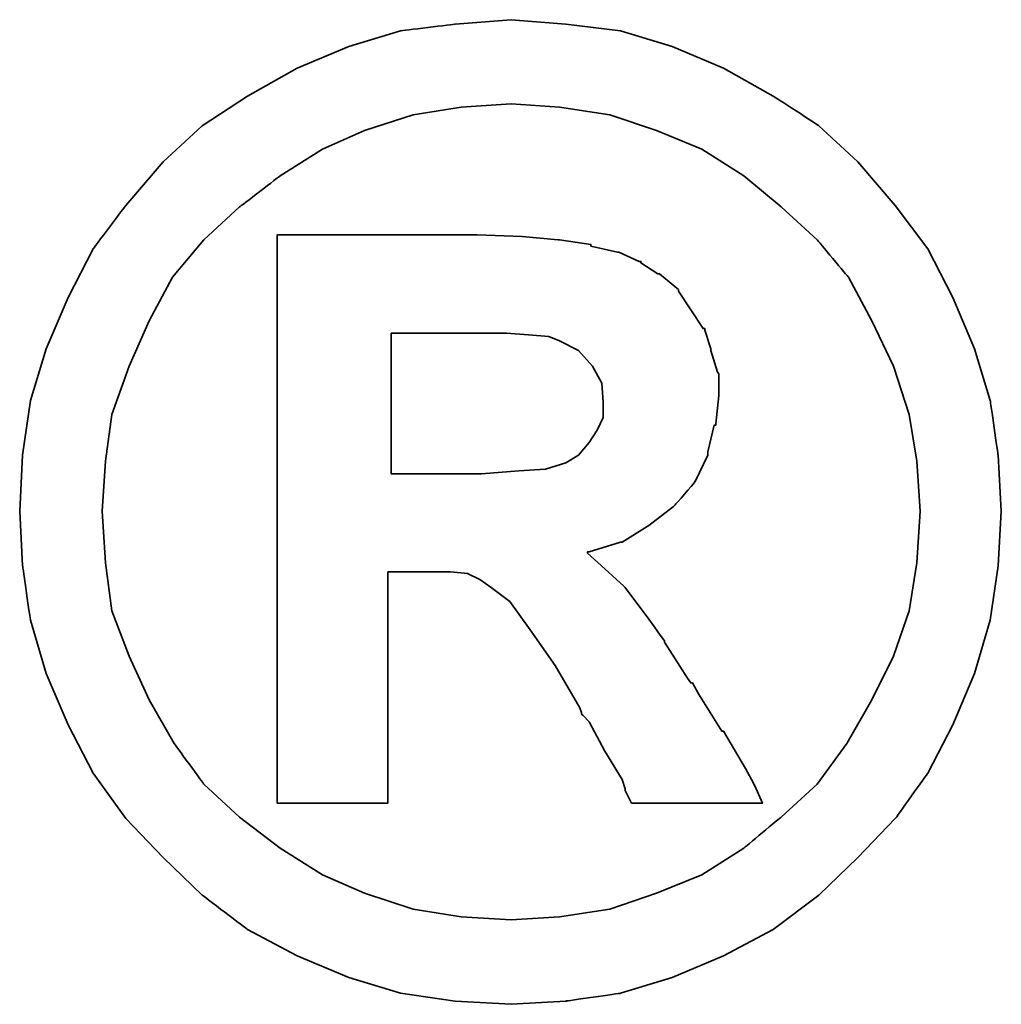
# Model space of a CAD drawing. Header units: millimetres. Extents: x -257 to 3135, y -1556 to 860.
# Tile 252 of 256: x 78.64 to 80.12, y -493.89 to -492.41. Entities that reach past the tile are written whole.
import ezdxf

# ---------------------------------------------------------------- set-up
doc = ezdxf.new("R2010")
doc.units = ezdxf.units.MM
doc.layers.add('DIM', color=4, linetype='CONTINUOUS')
doc.layers.add('layer 1', color=7, linetype='CONTINUOUS')

# ---------------------------------------------------------------- blocks, each defined once
blk = doc.blocks.new('TBI MOTION logo(完整正式版)')
at = {"layer": 'layer 1', "color": 22, "lineweight": 35}
for points, knots in [([(81.20634, 4.98624), (81.20634, 4.98624), (81.18649, 5.32862), (81.18649, 5.32862), (81.18649, 5.32862), (81.18649, 5.32862), (81.13886, 5.66206), (81.13886, 5.66206), (81.13886, 5.66206), (81.13886, 5.66206), (81.04359, 5.97764), (81.04359, 5.97764), (81.04359, 5.97764), (81.04359, 5.97764), (80.91061, 6.29124), (80.91061, 6.29124), (80.91061, 6.29124), (80.91061, 6.29124), (80.75778, 6.58697), (80.75778, 6.58697), (80.75778, 6.58697), (80.75778, 6.58697), (80.5593, 6.85294), (80.5593, 6.85294), (80.5593, 6.85294), (80.5593, 6.85294), (80.33105, 7.1189), (80.33105, 7.1189), (80.33105, 7.1189), (80.33105, 7.1189), (80.09287, 7.33921), (80.09287, 7.33921), (80.09287, 7.33921), (80.09287, 7.33921), (79.815, 7.51982), (79.815, 7.51982), (79.815, 7.51982), (79.815, 7.51982), (79.51133, 7.69051), (79.51133, 7.69051), (79.51133, 7.69051), (79.51133, 7.69051), (79.19773, 7.8235), (79.19773, 7.8235), (79.19773, 7.8235), (79.19773, 7.8235), (78.88215, 7.91877), (78.88215, 7.91877), (78.88215, 7.91877), (78.88215, 7.91877), (78.54871, 7.95846), (78.54871, 7.95846), (78.54871, 7.95846), (78.54871, 7.95846), (78.21526, 7.98625), (78.21526, 7.98625), (78.21526, 7.98625), (78.21526, 7.98625), (77.87388, 7.95846), (77.87388, 7.95846), (77.87388, 7.95846), (77.87388, 7.95846), (77.54044, 7.91877), (77.54044, 7.91877), (77.54044, 7.91877), (77.54044, 7.91877), (77.22485, 7.8235), (77.22485, 7.8235), (77.22485, 7.8235), (77.22485, 7.8235), (76.91027, 7.69051), (76.91027, 7.69051), (76.91027, 7.69051), (76.91027, 7.69051), (76.6056, 7.51982), (76.6056, 7.51982), (76.6056, 7.51982), (76.6056, 7.51982), (76.32972, 7.33921), (76.32972, 7.33921), (76.32972, 7.33921), (76.32972, 7.33921), (76.09154, 7.1189), (76.09154, 7.1189), (76.09154, 7.1189), (76.09154, 7.1189), (75.86329, 6.85294), (75.86329, 6.85294), (75.86329, 6.85294), (75.86329, 6.85294), (75.66382, 6.58697), (75.66382, 6.58697), (75.66382, 6.58697), (75.66382, 6.58697), (75.51099, 6.29124), (75.51099, 6.29124), (75.51099, 6.29124), (75.51099, 6.29124), (75.37702, 5.97764), (75.37702, 5.97764), (75.37702, 5.97764), (75.37702, 5.97764), (75.28175, 5.66206), (75.28175, 5.66206), (75.28175, 5.66206), (75.28175, 5.66206), (75.23411, 5.32862), (75.23411, 5.32862), (75.23411, 5.32862), (75.23411, 5.32862), (75.21625, 4.98624), (75.21625, 4.98624), (75.21625, 4.98624), (75.21625, 4.98624), (75.23411, 4.6528), (75.23411, 4.6528), (75.23411, 4.6528), (75.23411, 4.6528), (75.28175, 4.32035), (75.28175, 4.32035), (75.28175, 4.32035), (75.28175, 4.32035), (75.37702, 3.99583), (75.37702, 3.99583), (75.37702, 3.99583), (75.37702, 3.99583), (75.51099, 3.68224), (75.51099, 3.68224), (75.51099, 3.68224), (75.51099, 3.68224), (75.66382, 3.38749), (75.66382, 3.38749), (75.66382, 3.38749), (75.66382, 3.38749), (75.86329, 3.10963), (75.86329, 3.10963), (75.86329, 3.10963), (75.86329, 3.10963), (76.09154, 2.87145), (76.09154, 2.87145), (76.09154, 2.87145), (76.09154, 2.87145), (76.32972, 2.6432), (76.32972, 2.6432), (76.32972, 2.6432), (76.32972, 2.6432), (76.6056, 2.43381), (76.6056, 2.43381), (76.6056, 2.43381), (76.6056, 2.43381), (76.91027, 2.27205), (76.91027, 2.27205), (76.91027, 2.27205), (76.91027, 2.27205), (77.22485, 2.13906), (77.22485, 2.13906), (77.22485, 2.13906), (77.22485, 2.13906), (77.54044, 2.0438), (77.54044, 2.0438), (77.54044, 2.0438), (77.54044, 2.0438), (77.87388, 1.99616), (77.87388, 1.99616), (77.87388, 1.99616), (77.87388, 1.99616), (78.21526, 1.97631), (78.21526, 1.97631), (78.21526, 1.97631), (78.21526, 1.97631), (78.54871, 1.99616), (78.54871, 1.99616), (78.54871, 1.99616), (78.54871, 1.99616), (78.88215, 2.0438), (78.88215, 2.0438), (78.88215, 2.0438), (78.88215, 2.0438), (79.19773, 2.13906), (79.19773, 2.13906), (79.19773, 2.13906), (79.19773, 2.13906), (79.51133, 2.27205), (79.51133, 2.27205), (79.51133, 2.27205), (79.51133, 2.27205), (79.815, 2.43381), (79.815, 2.43381), (79.815, 2.43381), (79.815, 2.43381), (80.09287, 2.6432), (80.09287, 2.6432), (80.09287, 2.6432), (80.09287, 2.6432), (80.33105, 2.87145), (80.33105, 2.87145), (80.33105, 2.87145), (80.33105, 2.87145), (80.5593, 3.10963), (80.5593, 3.10963), (80.5593, 3.10963), (80.5593, 3.10963), (80.75778, 3.38749), (80.75778, 3.38749), (80.75778, 3.38749), (80.75778, 3.38749), (80.91061, 3.68224), (80.91061, 3.68224), (80.91061, 3.68224), (80.91061, 3.68224), (81.04359, 3.99583), (81.04359, 3.99583), (81.04359, 3.99583), (81.04359, 3.99583), (81.13886, 4.32035), (81.13886, 4.32035), (81.13886, 4.32035), (81.13886, 4.32035), (81.18649, 4.6528), (81.18649, 4.6528), (81.18649, 4.6528), (81.18649, 4.6528), (81.20634, 4.98624), (81.20634, 4.98624)], [0, 0, 0, 0, 0.0178571, 0.0178571, 0.0178571, 0.0178572, 0.0357143, 0.0357143, 0.0357143, 0.0357143, 0.0535714, 0.0535714, 0.0535714, 0.0535714, 0.0714286, 0.0714286, 0.0714286, 0.0714286, 0.0892857, 0.0892857, 0.0892857, 0.0892857, 0.1071429, 0.1071429, 0.1071429, 0.1071429, 0.125, 0.125, 0.125, 0.125, 0.1428571, 0.1428571, 0.1428571, 0.1428572, 0.1607143, 0.1607143, 0.1607143, 0.1607143, 0.1785714, 0.1785714, 0.1785714, 0.1785714, 0.1964286, 0.1964286, 0.1964286, 0.1964286, 0.2142857, 0.2142857, 0.2142857, 0.2142857, 0.2321429, 0.2321429, 0.2321429, 0.2321429, 0.25, 0.25, 0.25, 0.25, 0.2678571, 0.2678571, 0.2678571, 0.2678572, 0.2857143, 0.2857143, 0.2857143, 0.2857143, 0.3035714, 0.3035714, 0.3035714, 0.3035714, 0.3214286, 0.3214286, 0.3214286, 0.3214286, 0.3392857, 0.3392857, 0.3392857, 0.3392857, 0.3571429, 0.3571429, 0.3571429, 0.3571429, 0.375, 0.375, 0.375, 0.375, 0.3928571, 0.3928571, 0.3928571, 0.3928572, 0.4107143, 0.4107143, 0.4107143, 0.4107143, 0.4285714, 0.4285714, 0.4285714, 0.4285714, 0.4464286, 0.4464286, 0.4464286, 0.4464286, 0.4642857, 0.4642857, 0.4642857, 0.4642857, 0.4821429, 0.4821429, 0.4821429, 0.4821429, 0.5, 0.5, 0.5, 0.5, 0.5178571, 0.5178571, 0.5178571, 0.5178572, 0.5357143, 0.5357143, 0.5357143, 0.5357143, 0.5535714, 0.5535714, 0.5535714, 0.5535714, 0.5714286, 0.5714286, 0.5714286, 0.5714286, 0.5892857, 0.5892857, 0.5892857, 0.5892857, 0.6071429, 0.6071429, 0.6071429, 0.6071429, 0.625, 0.625, 0.625, 0.625, 0.6428571, 0.6428571, 0.6428571, 0.6428572, 0.6607143, 0.6607143, 0.6607143, 0.6607143, 0.6785714, 0.6785714, 0.6785714, 0.6785714, 0.6964286, 0.6964286, 0.6964286, 0.6964286, 0.7142857, 0.7142857, 0.7142857, 0.7142857, 0.7321429, 0.7321429, 0.7321429, 0.7321429, 0.75, 0.75, 0.75, 0.75, 0.7678571, 0.7678571, 0.7678571, 0.7678572, 0.7857143, 0.7857143, 0.7857143, 0.7857143, 0.8035714, 0.8035714, 0.8035714, 0.8035714, 0.8214286, 0.8214286, 0.8214286, 0.8214286, 0.8392857, 0.8392857, 0.8392857, 0.8392857, 0.8571429, 0.8571429, 0.8571429, 0.8571429, 0.875, 0.875, 0.875, 0.875, 0.8928571, 0.8928571, 0.8928571, 0.8928572, 0.9107143, 0.9107143, 0.9107143, 0.9107143, 0.9285714, 0.9285714, 0.9285714, 0.9285714, 0.9464286, 0.9464286, 0.9464286, 0.9464286, 0.9642857, 0.9642857, 0.9642857, 0.9642857, 0.9821429, 0.9821429, 0.9821429, 0.9821429, 1, 1, 1, 1]), ([(80.71014, 4.98624), (80.71014, 4.98624), (80.69129, 5.29091), (80.69129, 5.29091), (80.69129, 5.29091), (80.69129, 5.29091), (80.64464, 5.57672), (80.64464, 5.57672), (80.64464, 5.57672), (80.64464, 5.57672), (80.54937, 5.87245), (80.54937, 5.87245), (80.54937, 5.87245), (80.54937, 5.87245), (80.41639, 6.14833), (80.41639, 6.14833), (80.41639, 6.14833), (80.41639, 6.14833), (80.27349, 6.41429), (80.27349, 6.41429), (80.27349, 6.41429), (80.27349, 6.41429), (80.08295, 6.64255), (80.08295, 6.64255), (80.08295, 6.64255), (80.08295, 6.64255), (79.86264, 6.84301), (79.86264, 6.84301), (79.86264, 6.84301), (79.86264, 6.84301), (79.63439, 7.03355), (79.63439, 7.03355), (79.63439, 7.03355), (79.63439, 7.03355), (79.37835, 7.1963), (79.37835, 7.1963), (79.37835, 7.1963), (79.37835, 7.1963), (79.10246, 7.30944), (79.10246, 7.30944), (79.10246, 7.30944), (79.10246, 7.30944), (78.81665, 7.40471), (78.81665, 7.40471), (78.81665, 7.40471), (78.81665, 7.40471), (78.511, 7.45234), (78.511, 7.45234), (78.511, 7.45234), (78.511, 7.45234), (78.21526, 7.47219), (78.21526, 7.47219), (78.21526, 7.47219), (78.21526, 7.47219), (77.9106, 7.45234), (77.9106, 7.45234), (77.9106, 7.45234), (77.9106, 7.45234), (77.61685, 7.40471), (77.61685, 7.40471), (77.61685, 7.40471), (77.61685, 7.40471), (77.32012, 7.30944), (77.32012, 7.30944), (77.32012, 7.30944), (77.32012, 7.30944), (77.06309, 7.1963), (77.06309, 7.1963), (77.06309, 7.1963), (77.06309, 7.1963), (76.80606, 7.03355), (76.80606, 7.03355), (76.80606, 7.03355), (76.80606, 7.03355), (76.55797, 6.84301), (76.55797, 6.84301), (76.55797, 6.84301), (76.55797, 6.84301), (76.34063, 6.64255), (76.34063, 6.64255), (76.34063, 6.64255), (76.34063, 6.64255), (76.1491, 6.41429), (76.1491, 6.41429), (76.1491, 6.41429), (76.1491, 6.41429), (76.0062, 6.14833), (76.0062, 6.14833), (76.0062, 6.14833), (76.0062, 6.14833), (75.88314, 5.87245), (75.88314, 5.87245), (75.88314, 5.87245), (75.88314, 5.87245), (75.77794, 5.57672), (75.77794, 5.57672), (75.77794, 5.57672), (75.77794, 5.57672), (75.73924, 5.29091), (75.73924, 5.29091), (75.73924, 5.29091), (75.73924, 5.29091), (75.72039, 4.98624), (75.72039, 4.98624), (75.72039, 4.98624), (75.72039, 4.98624), (75.73924, 4.67165), (75.73924, 4.67165), (75.73924, 4.67165), (75.73924, 4.67165), (75.77794, 4.37791), (75.77794, 4.37791), (75.77794, 4.37791), (75.77794, 4.37791), (75.88314, 4.10102), (75.88314, 4.10102), (75.88314, 4.10102), (75.88314, 4.10102), (76.0062, 3.83407), (76.0062, 3.83407), (76.0062, 3.83407), (76.0062, 3.83407), (76.15902, 3.56811), (76.15902, 3.56811), (76.15902, 3.56811), (76.15902, 3.56811), (76.34063, 3.32001), (76.34063, 3.32001), (76.34063, 3.32001), (76.34063, 3.32001), (76.55797, 3.11955), (76.55797, 3.11955), (76.55797, 3.11955), (76.55797, 3.11955), (76.80606, 2.92901), (76.80606, 2.92901), (76.80606, 2.92901), (76.80606, 2.92901), (77.06309, 2.76725), (77.06309, 2.76725), (77.06309, 2.76725), (77.06309, 2.76725), (77.32012, 2.65412), (77.32012, 2.65412), (77.32012, 2.65412), (77.32012, 2.65412), (77.61685, 2.55786), (77.61685, 2.55786), (77.61685, 2.55786), (77.61685, 2.55786), (77.9106, 2.51022), (77.9106, 2.51022), (77.9106, 2.51022), (77.9106, 2.51022), (78.21526, 2.49137), (78.21526, 2.49137), (78.21526, 2.49137), (78.21526, 2.49137), (78.511, 2.51022), (78.511, 2.51022), (78.511, 2.51022), (78.511, 2.51022), (78.81665, 2.55786), (78.81665, 2.55786), (78.81665, 2.55786), (78.81665, 2.55786), (79.10246, 2.65412), (79.10246, 2.65412), (79.10246, 2.65412), (79.10246, 2.65412), (79.37835, 2.76725), (79.37835, 2.76725), (79.37835, 2.76725), (79.37835, 2.76725), (79.63439, 2.92901), (79.63439, 2.92901), (79.63439, 2.92901), (79.63439, 2.92901), (79.86264, 3.11955), (79.86264, 3.11955), (79.86264, 3.11955), (79.86264, 3.11955), (80.08295, 3.32001), (80.08295, 3.32001), (80.08295, 3.32001), (80.08295, 3.32001), (80.26356, 3.56811), (80.26356, 3.56811), (80.26356, 3.56811), (80.26356, 3.56811), (80.41639, 3.83407), (80.41639, 3.83407), (80.41639, 3.83407), (80.41639, 3.83407), (80.54937, 4.10102), (80.54937, 4.10102), (80.54937, 4.10102), (80.54937, 4.10102), (80.64464, 4.37791), (80.64464, 4.37791), (80.64464, 4.37791), (80.64464, 4.37791), (80.69129, 4.67165), (80.69129, 4.67165), (80.69129, 4.67165), (80.69129, 4.67165), (80.71014, 4.98624), (80.71014, 4.98624)], [0, 0, 0, 0, 0.0192308, 0.0192308, 0.0192308, 0.0192308, 0.0384615, 0.0384615, 0.0384615, 0.0384615, 0.0576923, 0.0576923, 0.0576923, 0.0576923, 0.0769231, 0.0769231, 0.0769231, 0.0769231, 0.0961538, 0.0961538, 0.0961538, 0.0961539, 0.1153846, 0.1153846, 0.1153846, 0.1153846, 0.1346154, 0.1346154, 0.1346154, 0.1346154, 0.1538462, 0.1538462, 0.1538462, 0.1538462, 0.1730769, 0.1730769, 0.1730769, 0.1730769, 0.1923077, 0.1923077, 0.1923077, 0.1923077, 0.2115385, 0.2115385, 0.2115385, 0.2115385, 0.2307692, 0.2307692, 0.2307692, 0.2307692, 0.25, 0.25, 0.25, 0.25, 0.2692308, 0.2692308, 0.2692308, 0.2692308, 0.2884615, 0.2884615, 0.2884615, 0.2884615, 0.3076923, 0.3076923, 0.3076923, 0.3076923, 0.3269231, 0.3269231, 0.3269231, 0.3269231, 0.3461538, 0.3461538, 0.3461538, 0.3461539, 0.3653846, 0.3653846, 0.3653846, 0.3653846, 0.3846154, 0.3846154, 0.3846154, 0.3846154, 0.4038462, 0.4038462, 0.4038462, 0.4038462, 0.4230769, 0.4230769, 0.4230769, 0.4230769, 0.4423077, 0.4423077, 0.4423077, 0.4423077, 0.4615385, 0.4615385, 0.4615385, 0.4615385, 0.4807692, 0.4807692, 0.4807692, 0.4807692, 0.5, 0.5, 0.5, 0.5, 0.5192308, 0.5192308, 0.5192308, 0.5192308, 0.5384615, 0.5384615, 0.5384615, 0.5384615, 0.5576923, 0.5576923, 0.5576923, 0.5576923, 0.5769231, 0.5769231, 0.5769231, 0.5769231, 0.5961538, 0.5961538, 0.5961538, 0.5961539, 0.6153846, 0.6153846, 0.6153846, 0.6153846, 0.6346154, 0.6346154, 0.6346154, 0.6346154, 0.6538462, 0.6538462, 0.6538462, 0.6538462, 0.6730769, 0.6730769, 0.6730769, 0.6730769, 0.6923077, 0.6923077, 0.6923077, 0.6923077, 0.7115385, 0.7115385, 0.7115385, 0.7115385, 0.7307692, 0.7307692, 0.7307692, 0.7307692, 0.75, 0.75, 0.75, 0.75, 0.7692308, 0.7692308, 0.7692308, 0.7692308, 0.7884615, 0.7884615, 0.7884615, 0.7884615, 0.8076923, 0.8076923, 0.8076923, 0.8076923, 0.8269231, 0.8269231, 0.8269231, 0.8269231, 0.8461538, 0.8461538, 0.8461538, 0.8461539, 0.8653846, 0.8653846, 0.8653846, 0.8653846, 0.8846154, 0.8846154, 0.8846154, 0.8846154, 0.9038462, 0.9038462, 0.9038462, 0.9038462, 0.9230769, 0.9230769, 0.9230769, 0.9230769, 0.9423077, 0.9423077, 0.9423077, 0.9423077, 0.9615385, 0.9615385, 0.9615385, 0.9615385, 0.9807692, 0.9807692, 0.9807692, 0.9807692, 1, 1, 1, 1]), ([(76.78721, 3.2823), (76.78721, 3.2823), (76.78721, 3.32001), (76.78721, 3.32001), (76.78721, 3.32001), (76.78721, 3.32001), (76.78721, 3.42422), (76.78721, 3.42422), (76.78721, 3.42422), (76.78721, 3.42422), (76.78721, 3.59689), (76.78721, 3.59689), (76.78721, 3.59689), (76.78721, 3.59689), (76.78721, 3.80529), (76.78721, 3.80529), (76.78721, 3.80529), (76.78721, 3.80529), (76.78721, 4.0524), (76.78721, 4.0524), (76.78721, 4.0524), (76.78721, 4.0524), (76.78721, 4.32035), (76.78721, 4.32035), (76.78721, 4.32035), (76.78721, 4.32035), (76.78721, 4.92868), (76.78721, 4.92868), (76.78721, 4.92868), (76.78721, 4.92868), (76.78721, 5.53801), (76.78721, 5.53801), (76.78721, 5.53801), (76.78721, 5.53801), (76.78721, 5.82482), (76.78721, 5.82482), (76.78721, 5.82482), (76.78721, 5.82482), (76.78721, 6.07291), (76.78721, 6.07291), (76.78721, 6.07291), (76.78721, 6.07291), (76.78721, 6.30017), (76.78721, 6.30017), (76.78721, 6.30017), (76.78721, 6.30017), (76.78721, 6.45399), (76.78721, 6.45399), (76.78721, 6.45399), (76.78721, 6.45399), (76.78721, 6.5572), (76.78721, 6.5572), (76.78721, 6.5572), (76.78721, 6.5572), (76.78721, 6.59689), (76.78721, 6.59689), (76.78721, 6.59689), (76.78721, 6.59689), (76.78721, 6.67232), (76.78721, 6.67232), (76.78721, 6.67232), (76.78721, 6.67232), (76.8537, 6.67232), (76.8537, 6.67232), (76.8537, 6.67232), (76.8537, 6.67232), (76.87355, 6.67232), (76.87355, 6.67232), (76.87355, 6.67232), (76.87355, 6.67232), (76.91027, 6.67232), (76.91027, 6.67232), (76.91027, 6.67232), (76.91027, 6.67232), (77.04424, 6.67232), (77.04424, 6.67232), (77.04424, 6.67232), (77.04424, 6.67232), (77.22485, 6.67232), (77.22485, 6.67232), (77.22485, 6.67232), (77.22485, 6.67232), (77.43524, 6.67232), (77.43524, 6.67232), (77.43524, 6.67232), (77.43524, 6.67232), (77.65357, 6.67232), (77.65357, 6.67232), (77.65357, 6.67232), (77.65357, 6.67232), (77.82625, 6.67232), (77.82625, 6.67232), (77.82625, 6.67232), (77.82625, 6.67232), (77.94037, 6.67232), (77.94037, 6.67232), (77.94037, 6.67232), (77.94037, 6.67232), (77.97709, 6.67232), (77.97709, 6.67232), (77.97709, 6.67232), (77.97709, 6.67232), (77.99694, 6.67232), (77.99694, 6.67232), (77.99694, 6.67232), (77.99694, 6.67232), (78.00686, 6.67232), (78.00686, 6.67232), (78.00686, 6.67232), (78.00686, 6.67232), (78.28275, 6.6624), (78.28275, 6.6624), (78.28275, 6.6624), (78.28275, 6.6624), (78.50107, 6.64255), (78.50107, 6.64255), (78.50107, 6.64255), (78.50107, 6.64255), (78.511, 6.64255), (78.511, 6.64255), (78.511, 6.64255), (78.511, 6.64255), (78.70154, 6.61476), (78.70154, 6.61476), (78.70154, 6.61476), (78.70154, 6.61476), (78.70154, 6.60483), (78.70154, 6.60483), (78.70154, 6.60483), (78.70154, 6.60483), (78.86429, 6.56713), (78.86429, 6.56713), (78.86429, 6.56713), (78.86429, 6.56713), (78.87223, 6.56713), (78.87223, 6.56713), (78.87223, 6.56713), (78.87223, 6.56713), (78.99727, 6.51056), (78.99727, 6.51056), (78.99727, 6.51056), (78.99727, 6.51056), (79.00719, 6.51056), (79.00719, 6.51056), (79.00719, 6.51056), (79.00719, 6.51056), (79.00719, 6.50162), (79.00719, 6.50162), (79.00719, 6.50162), (79.00719, 6.50162), (79.1104, 6.43415), (79.1104, 6.43415), (79.1104, 6.43415), (79.1104, 6.43415), (79.12132, 6.43415), (79.12132, 6.43415), (79.12132, 6.43415), (79.12132, 6.43415), (79.22552, 6.34781), (79.22552, 6.34781), (79.22552, 6.34781), (79.22552, 6.34781), (79.23544, 6.33888), (79.23544, 6.33888), (79.23544, 6.33888), (79.23544, 6.33888), (79.23544, 6.32895), (79.23544, 6.32895), (79.23544, 6.32895), (79.23544, 6.32895), (79.31087, 6.21483), (79.31087, 6.21483), (79.31087, 6.21483), (79.31087, 6.21483), (79.38629, 6.1007), (79.38629, 6.1007), (79.38629, 6.1007), (79.38629, 6.1007), (79.3972, 6.1007), (79.3972, 6.1007), (79.3972, 6.1007), (79.3972, 6.1007), (79.3972, 6.09078), (79.3972, 6.09078), (79.3972, 6.09078), (79.3972, 6.09078), (79.43392, 5.97764), (79.43392, 5.97764), (79.43392, 5.97764), (79.43392, 5.97764), (79.43392, 5.96772), (79.43392, 5.96772), (79.43392, 5.96772), (79.43392, 5.96772), (79.47362, 5.83474), (79.47362, 5.83474), (79.47362, 5.83474), (79.47362, 5.83474), (79.48156, 5.82482), (79.48156, 5.82482), (79.48156, 5.82482), (79.48156, 5.82482), (79.48156, 5.69977), (79.48156, 5.69977), (79.48156, 5.69977), (79.48156, 5.69977), (79.48156, 5.69183), (79.48156, 5.69183), (79.48156, 5.69183), (79.48156, 5.69183), (79.4637, 5.51915), (79.4637, 5.51915), (79.4637, 5.51915), (79.4637, 5.51915), (79.4637, 5.51122), (79.4637, 5.51122), (79.4637, 5.51122), (79.4637, 5.51122), (79.45377, 5.51122), (79.45377, 5.51122), (79.45377, 5.51122), (79.45377, 5.51122), (79.41507, 5.34847), (79.41507, 5.34847), (79.41507, 5.34847), (79.41507, 5.34847), (79.41507, 5.33854), (79.41507, 5.33854), (79.41507, 5.33854), (79.41507, 5.33854), (79.41507, 5.32862), (79.41507, 5.32862), (79.41507, 5.32862), (79.41507, 5.32862), (79.33865, 5.16785), (79.33865, 5.16785), (79.33865, 5.16785), (79.33865, 5.16785), (79.33071, 5.15693), (79.33071, 5.15693), (79.33071, 5.15693), (79.33071, 5.15693), (79.2156, 5.02495), (79.2156, 5.02495), (79.2156, 5.02495), (79.2156, 5.02495), (79.20567, 5.01502), (79.20567, 5.01502), (79.20567, 5.01502), (79.20567, 5.01502), (79.05483, 4.89991), (79.05483, 4.89991), (79.05483, 4.89991), (79.05483, 4.89991), (79.04491, 4.89197), (79.04491, 4.89197), (79.04491, 4.89197), (79.04491, 4.89197), (78.89208, 4.7967), (78.89208, 4.7967), (78.89208, 4.7967), (78.89208, 4.7967), (78.88215, 4.7967), (78.88215, 4.7967), (78.88215, 4.7967), (78.88215, 4.7967), (78.69161, 4.73913), (78.69161, 4.73913), (78.69161, 4.73913), (78.69161, 4.73913), (78.68169, 4.73913), (78.68169, 4.73913), (78.68169, 4.73913), (78.68169, 4.73913), (78.68169, 4.72921), (78.68169, 4.72921), (78.68169, 4.72921), (78.68169, 4.72921), (78.78688, 4.63394), (78.78688, 4.63394), (78.78688, 4.63394), (78.78688, 4.63394), (78.902, 4.52875), (78.902, 4.52875), (78.902, 4.52875), (78.902, 4.52875), (78.91093, 4.52081), (78.91093, 4.52081), (78.91093, 4.52081), (78.91093, 4.52081), (79.02506, 4.36798), (79.02506, 4.36798), (79.02506, 4.36798), (79.02506, 4.36798), (79.1501, 4.1953), (79.1501, 4.1953), (79.1501, 4.1953), (79.1501, 4.1953), (79.1501, 4.18736), (79.1501, 4.18736), (79.1501, 4.18736), (79.1501, 4.18736), (79.29201, 3.96705), (79.29201, 3.96705), (79.29201, 3.96705), (79.29201, 3.96705), (79.31087, 3.93828), (79.31087, 3.93828), (79.31087, 3.93828), (79.31087, 3.93828), (79.32079, 3.93828), (79.32079, 3.93828), (79.32079, 3.93828), (79.32079, 3.93828), (79.3585, 3.87178), (79.3585, 3.87178), (79.3585, 3.87178), (79.3585, 3.87178), (79.50141, 3.64353), (79.50141, 3.64353), (79.50141, 3.64353), (79.50141, 3.64353), (79.51133, 3.64353), (79.51133, 3.64353), (79.51133, 3.64353), (79.51133, 3.64353), (79.64431, 3.41528), (79.64431, 3.41528), (79.64431, 3.41528), (79.64431, 3.41528), (79.68202, 3.3478), (79.68202, 3.3478), (79.68202, 3.3478), (79.68202, 3.3478), (79.70187, 3.31009), (79.70187, 3.31009), (79.70187, 3.31009), (79.70187, 3.31009), (79.7495, 3.2049), (79.7495, 3.2049), (79.7495, 3.2049), (79.7495, 3.2049), (79.64431, 3.2049), (79.64431, 3.2049), (79.64431, 3.2049), (79.64431, 3.2049), (79.62546, 3.2049), (79.62546, 3.2049), (79.62546, 3.2049), (79.62546, 3.2049), (79.53912, 3.2049), (79.53912, 3.2049), (79.53912, 3.2049), (79.53912, 3.2049), (79.31087, 3.2049), (79.31087, 3.2049), (79.31087, 3.2049), (79.31087, 3.2049), (79.08262, 3.2049), (79.08262, 3.2049), (79.08262, 3.2049), (79.08262, 3.2049), (79.00719, 3.2049), (79.00719, 3.2049), (79.00719, 3.2049), (79.00719, 3.2049), (78.98735, 3.2049), (78.98735, 3.2049), (78.98735, 3.2049), (78.98735, 3.2049), (78.94964, 3.2049), (78.94964, 3.2049), (78.94964, 3.2049), (78.94964, 3.2049), (78.92979, 3.24459), (78.92979, 3.24459), (78.92979, 3.24459), (78.92979, 3.24459), (78.91093, 3.2823), (78.91093, 3.2823), (78.91093, 3.2823), (78.91093, 3.2823), (78.91093, 3.29223), (78.91093, 3.29223), (78.91093, 3.29223), (78.91093, 3.29223), (78.89208, 3.3478), (78.89208, 3.3478), (78.89208, 3.3478), (78.89208, 3.3478), (78.78688, 3.52048), (78.78688, 3.52048), (78.78688, 3.52048), (78.78688, 3.52048), (78.69161, 3.7001), (78.69161, 3.7001), (78.69161, 3.7001), (78.69161, 3.7001), (78.6539, 3.7388), (78.6539, 3.7388), (78.6539, 3.7388), (78.6539, 3.7388), (78.64398, 3.74873), (78.64398, 3.74873), (78.64398, 3.74873), (78.64398, 3.74873), (78.64398, 3.75766), (78.64398, 3.75766), (78.64398, 3.75766), (78.64398, 3.75766), (78.63405, 3.78644), (78.63405, 3.78644), (78.63405, 3.78644), (78.63405, 3.78644), (78.48321, 4.04347), (78.48321, 4.04347), (78.48321, 4.04347), (78.48321, 4.04347), (78.33038, 4.2618), (78.33038, 4.2618), (78.33038, 4.2618), (78.33038, 4.2618), (78.20732, 4.43447), (78.20732, 4.43447), (78.20732, 4.43447), (78.20732, 4.43447), (78.09221, 4.52081), (78.09221, 4.52081), (78.09221, 4.52081), (78.09221, 4.52081), (78.02472, 4.56845), (78.02472, 4.56845), (78.02472, 4.56845), (78.02472, 4.56845), (77.9493, 4.60616), (77.9493, 4.60616), (77.9493, 4.60616), (77.9493, 4.60616), (77.8451, 4.61608), (77.8451, 4.61608), (77.8451, 4.61608), (77.8451, 4.61608), (77.71113, 4.61608), (77.71113, 4.61608), (77.71113, 4.61608), (77.71113, 4.61608), (77.69128, 4.61608), (77.69128, 4.61608), (77.69128, 4.61608), (77.69128, 4.61608), (77.67342, 4.61608), (77.67342, 4.61608), (77.67342, 4.61608), (77.67342, 4.61608), (77.5583, 4.61608), (77.5583, 4.61608), (77.5583, 4.61608), (77.5583, 4.61608), (77.46303, 4.61608), (77.46303, 4.61608), (77.46303, 4.61608), (77.46303, 4.61608), (77.46303, 4.54761), (77.46303, 4.54761), (77.46303, 4.54761), (77.46303, 4.54761), (77.46303, 4.47318), (77.46303, 4.47318), (77.46303, 4.47318), (77.46303, 4.47318), (77.46303, 4.24294), (77.46303, 4.24294), (77.46303, 4.24294), (77.46303, 4.24294), (77.46303, 3.99583), (77.46303, 3.99583), (77.46303, 3.99583), (77.46303, 3.99583), (77.46303, 3.72888), (77.46303, 3.72888), (77.46303, 3.72888), (77.46303, 3.72888), (77.46303, 3.51055), (77.46303, 3.51055), (77.46303, 3.51055), (77.46303, 3.51055), (77.46303, 3.42422), (77.46303, 3.42422), (77.46303, 3.42422), (77.46303, 3.42422), (77.46303, 3.35773), (77.46303, 3.35773), (77.46303, 3.35773), (77.46303, 3.35773), (77.46303, 3.30017), (77.46303, 3.30017), (77.46303, 3.30017), (77.46303, 3.30017), (77.46303, 3.2823), (77.46303, 3.2823), (77.46303, 3.2823), (77.46303, 3.2823), (77.46303, 3.2049), (77.46303, 3.2049), (77.46303, 3.2049), (77.46303, 3.2049), (77.39753, 3.2049), (77.39753, 3.2049), (77.39753, 3.2049), (77.39753, 3.2049), (77.37768, 3.2049), (77.37768, 3.2049), (77.37768, 3.2049), (77.37768, 3.2049), (77.32012, 3.2049), (77.32012, 3.2049), (77.32012, 3.2049), (77.32012, 3.2049), (77.12165, 3.2049), (77.12165, 3.2049), (77.12165, 3.2049), (77.12165, 3.2049), (76.94897, 3.2049), (76.94897, 3.2049), (76.94897, 3.2049), (76.94897, 3.2049), (76.8924, 3.2049), (76.8924, 3.2049), (76.8924, 3.2049), (76.8924, 3.2049), (76.8537, 3.2049), (76.8537, 3.2049), (76.8537, 3.2049), (76.8537, 3.2049), (76.78721, 3.2049), (76.78721, 3.2049), (76.78721, 3.2049), (76.78721, 3.2049), (76.78721, 3.2823), (76.78721, 3.2823)], [0, 0, 0, 0, 0.0074074, 0.0074074, 0.0074074, 0.0074074, 0.0148148, 0.0148148, 0.0148148, 0.0148148, 0.0222222, 0.0222222, 0.0222222, 0.0222222, 0.0296296, 0.0296296, 0.0296296, 0.0296296, 0.037037, 0.037037, 0.037037, 0.037037, 0.0444444, 0.0444444, 0.0444444, 0.0444445, 0.0518519, 0.0518519, 0.0518519, 0.0518519, 0.0592593, 0.0592593, 0.0592593, 0.0592593, 0.0666667, 0.0666667, 0.0666667, 0.0666667, 0.0740741, 0.0740741, 0.0740741, 0.0740741, 0.0814815, 0.0814815, 0.0814815, 0.0814815, 0.0888889, 0.0888889, 0.0888889, 0.0888889, 0.0962963, 0.0962963, 0.0962963, 0.0962963, 0.1037037, 0.1037037, 0.1037037, 0.1037037, 0.1111111, 0.1111111, 0.1111111, 0.1111111, 0.1185185, 0.1185185, 0.1185185, 0.1185185, 0.1259259, 0.1259259, 0.1259259, 0.1259259, 0.1333333, 0.1333333, 0.1333333, 0.1333333, 0.1407407, 0.1407407, 0.1407407, 0.1407408, 0.1481481, 0.1481481, 0.1481481, 0.1481482, 0.1555556, 0.1555556, 0.1555556, 0.1555556, 0.162963, 0.162963, 0.162963, 0.162963, 0.1703704, 0.1703704, 0.1703704, 0.1703704, 0.1777778, 0.1777778, 0.1777778, 0.1777778, 0.1851852, 0.1851852, 0.1851852, 0.1851852, 0.1925926, 0.1925926, 0.1925926, 0.1925926, 0.2, 0.2, 0.2, 0.2, 0.2074074, 0.2074074, 0.2074074, 0.2074074, 0.2148148, 0.2148148, 0.2148148, 0.2148148, 0.2222222, 0.2222222, 0.2222222, 0.2222222, 0.2296296, 0.2296296, 0.2296296, 0.2296296, 0.237037, 0.237037, 0.237037, 0.237037, 0.2444444, 0.2444444, 0.2444444, 0.2444445, 0.2518519, 0.2518519, 0.2518519, 0.2518519, 0.2592593, 0.2592593, 0.2592593, 0.2592593, 0.2666667, 0.2666667, 0.2666667, 0.2666667, 0.2740741, 0.2740741, 0.2740741, 0.2740741, 0.2814815, 0.2814815, 0.2814815, 0.2814815, 0.2888889, 0.2888889, 0.2888889, 0.2888889, 0.2962963, 0.2962963, 0.2962963, 0.2962963, 0.3037037, 0.3037037, 0.3037037, 0.3037037, 0.3111111, 0.3111111, 0.3111111, 0.3111111, 0.3185185, 0.3185185, 0.3185185, 0.3185185, 0.3259259, 0.3259259, 0.3259259, 0.3259259, 0.3333333, 0.3333333, 0.3333333, 0.3333333, 0.3407407, 0.3407407, 0.3407407, 0.3407408, 0.3481481, 0.3481481, 0.3481481, 0.3481482, 0.3555556, 0.3555556, 0.3555556, 0.3555556, 0.362963, 0.362963, 0.362963, 0.362963, 0.3703704, 0.3703704, 0.3703704, 0.3703704, 0.3777778, 0.3777778, 0.3777778, 0.3777778, 0.3851852, 0.3851852, 0.3851852, 0.3851852, 0.3925926, 0.3925926, 0.3925926, 0.3925926, 0.4, 0.4, 0.4, 0.4, 0.4074074, 0.4074074, 0.4074074, 0.4074074, 0.4148148, 0.4148148, 0.4148148, 0.4148148, 0.4222222, 0.4222222, 0.4222222, 0.4222222, 0.4296296, 0.4296296, 0.4296296, 0.4296296, 0.437037, 0.437037, 0.437037, 0.437037, 0.4444444, 0.4444444, 0.4444444, 0.4444445, 0.4518519, 0.4518519, 0.4518519, 0.4518519, 0.4592593, 0.4592593, 0.4592593, 0.4592593, 0.4666667, 0.4666667, 0.4666667, 0.4666667, 0.4740741, 0.4740741, 0.4740741, 0.4740741, 0.4814815, 0.4814815, 0.4814815, 0.4814815, 0.4888889, 0.4888889, 0.4888889, 0.4888889, 0.4962963, 0.4962963, 0.4962963, 0.4962963, 0.5037037, 0.5037037, 0.5037037, 0.5037037, 0.5111111, 0.5111111, 0.5111111, 0.5111111, 0.5185185, 0.5185185, 0.5185185, 0.5185185, 0.5259259, 0.5259259, 0.5259259, 0.5259259, 0.5333333, 0.5333333, 0.5333333, 0.5333333, 0.5407407, 0.5407407, 0.5407407, 0.5407408, 0.5481481, 0.5481481, 0.5481481, 0.5481482, 0.5555556, 0.5555556, 0.5555556, 0.5555556, 0.562963, 0.562963, 0.562963, 0.562963, 0.5703704, 0.5703704, 0.5703704, 0.5703704, 0.5777778, 0.5777778, 0.5777778, 0.5777778, 0.5851852, 0.5851852, 0.5851852, 0.5851852, 0.5925926, 0.5925926, 0.5925926, 0.5925926, 0.6, 0.6, 0.6, 0.6, 0.6074074, 0.6074074, 0.6074074, 0.6074074, 0.6148148, 0.6148148, 0.6148148, 0.6148148, 0.6222222, 0.6222222, 0.6222222, 0.6222222, 0.6296296, 0.6296296, 0.6296296, 0.6296296, 0.637037, 0.637037, 0.637037, 0.637037, 0.6444444, 0.6444444, 0.6444444, 0.6444445, 0.6518519, 0.6518519, 0.6518519, 0.6518519, 0.6592593, 0.6592593, 0.6592593, 0.6592593, 0.6666667, 0.6666667, 0.6666667, 0.6666667, 0.6740741, 0.6740741, 0.6740741, 0.6740741, 0.6814815, 0.6814815, 0.6814815, 0.6814815, 0.6888889, 0.6888889, 0.6888889, 0.6888889, 0.6962963, 0.6962963, 0.6962963, 0.6962963, 0.7037037, 0.7037037, 0.7037037, 0.7037037, 0.7111111, 0.7111111, 0.7111111, 0.7111111, 0.7185185, 0.7185185, 0.7185185, 0.7185185, 0.7259259, 0.7259259, 0.7259259, 0.7259259, 0.7333333, 0.7333333, 0.7333333, 0.7333333, 0.7407407, 0.7407407, 0.7407407, 0.7407408, 0.7481481, 0.7481481, 0.7481481, 0.7481482, 0.7555556, 0.7555556, 0.7555556, 0.7555556, 0.762963, 0.762963, 0.762963, 0.762963, 0.7703704, 0.7703704, 0.7703704, 0.7703704, 0.7777778, 0.7777778, 0.7777778, 0.7777778, 0.7851852, 0.7851852, 0.7851852, 0.7851852, 0.7925926, 0.7925926, 0.7925926, 0.7925926, 0.8, 0.8, 0.8, 0.8, 0.8074074, 0.8074074, 0.8074074, 0.8074074, 0.8148148, 0.8148148, 0.8148148, 0.8148148, 0.8222222, 0.8222222, 0.8222222, 0.8222222, 0.8296296, 0.8296296, 0.8296296, 0.8296296, 0.837037, 0.837037, 0.837037, 0.837037, 0.8444444, 0.8444444, 0.8444444, 0.8444445, 0.8518519, 0.8518519, 0.8518519, 0.8518519, 0.8592593, 0.8592593, 0.8592593, 0.8592593, 0.8666667, 0.8666667, 0.8666667, 0.8666667, 0.8740741, 0.8740741, 0.8740741, 0.8740741, 0.8814815, 0.8814815, 0.8814815, 0.8814815, 0.8888889, 0.8888889, 0.8888889, 0.8888889, 0.8962963, 0.8962963, 0.8962963, 0.8962963, 0.9037037, 0.9037037, 0.9037037, 0.9037037, 0.9111111, 0.9111111, 0.9111111, 0.9111111, 0.9185185, 0.9185185, 0.9185185, 0.9185185, 0.9259259, 0.9259259, 0.9259259, 0.9259259, 0.9333333, 0.9333333, 0.9333333, 0.9333333, 0.9407407, 0.9407407, 0.9407407, 0.9407408, 0.9481481, 0.9481481, 0.9481481, 0.9481482, 0.9555556, 0.9555556, 0.9555556, 0.9555556, 0.962963, 0.962963, 0.962963, 0.962963, 0.9703704, 0.9703704, 0.9703704, 0.9703704, 0.9777778, 0.9777778, 0.9777778, 0.9777778, 0.9851852, 0.9851852, 0.9851852, 0.9851852, 0.9925926, 0.9925926, 0.9925926, 0.9925926, 1, 1, 1, 1]), ([(77.48288, 6.07291), (77.48288, 6.07291), (77.48288, 5.99551), (77.48288, 5.99551), (77.48288, 5.99551), (77.48288, 5.99551), (77.48288, 5.82482), (77.48288, 5.82482), (77.48288, 5.82482), (77.48288, 5.82482), (77.48288, 5.63328), (77.48288, 5.63328), (77.48288, 5.63328), (77.48288, 5.63328), (77.48288, 5.46358), (77.48288, 5.46358), (77.48288, 5.46358), (77.48288, 5.46358), (77.48288, 5.29091), (77.48288, 5.29091), (77.48288, 5.29091), (77.48288, 5.29091), (77.48288, 5.21449), (77.48288, 5.21449), (77.48288, 5.21449), (77.48288, 5.21449), (77.50074, 5.21449), (77.50074, 5.21449), (77.50074, 5.21449), (77.50074, 5.21449), (77.71113, 5.21449), (77.71113, 5.21449), (77.71113, 5.21449), (77.71113, 5.21449), (77.94037, 5.21449), (77.94037, 5.21449), (77.94037, 5.21449), (77.94037, 5.21449), (78.01579, 5.21449), (78.01579, 5.21449), (78.01579, 5.21449), (78.01579, 5.21449), (78.03465, 5.21449), (78.03465, 5.21449), (78.03465, 5.21449), (78.03465, 5.21449), (78.2629, 5.23335), (78.2629, 5.23335), (78.2629, 5.23335), (78.2629, 5.23335), (78.42565, 5.24327), (78.42565, 5.24327), (78.42565, 5.24327), (78.42565, 5.24327), (78.54871, 5.28098), (78.54871, 5.28098), (78.54871, 5.28098), (78.54871, 5.28098), (78.62611, 5.32862), (78.62611, 5.32862), (78.62611, 5.32862), (78.62611, 5.32862), (78.69161, 5.40503), (78.69161, 5.40503), (78.69161, 5.40503), (78.69161, 5.40503), (78.73925, 5.48145), (78.73925, 5.48145), (78.73925, 5.48145), (78.73925, 5.48145), (78.77696, 5.55885), (78.77696, 5.55885), (78.77696, 5.55885), (78.77696, 5.55885), (78.77696, 5.65214), (78.77696, 5.65214), (78.77696, 5.65214), (78.77696, 5.65214), (78.76902, 5.76726), (78.76902, 5.76726), (78.76902, 5.76726), (78.76902, 5.76726), (78.71146, 5.87245), (78.71146, 5.87245), (78.71146, 5.87245), (78.71146, 5.87245), (78.62611, 5.96772), (78.62611, 5.96772), (78.62611, 5.96772), (78.62611, 5.96772), (78.511, 6.02528), (78.511, 6.02528), (78.511, 6.02528), (78.511, 6.02528), (78.44451, 6.05306), (78.44451, 6.05306), (78.44451, 6.05306), (78.44451, 6.05306), (78.32046, 6.06299), (78.32046, 6.06299), (78.32046, 6.06299), (78.32046, 6.06299), (78.18748, 6.07291), (78.18748, 6.07291), (78.18748, 6.07291), (78.18748, 6.07291), (77.99694, 6.07291), (77.99694, 6.07291), (77.99694, 6.07291), (77.99694, 6.07291), (77.97709, 6.07291), (77.97709, 6.07291), (77.97709, 6.07291), (77.97709, 6.07291), (77.90167, 6.07291), (77.90167, 6.07291), (77.90167, 6.07291), (77.90167, 6.07291), (77.69128, 6.07291), (77.69128, 6.07291), (77.69128, 6.07291), (77.69128, 6.07291), (77.50074, 6.07291), (77.50074, 6.07291), (77.50074, 6.07291), (77.50074, 6.07291), (77.48288, 6.07291), (77.48288, 6.07291)], [0, 0, 0, 0, 0.03125, 0.03125, 0.03125, 0.03125, 0.0625, 0.0625, 0.0625, 0.0625, 0.09375, 0.09375, 0.09375, 0.09375, 0.125, 0.125, 0.125, 0.125, 0.15625, 0.15625, 0.15625, 0.15625, 0.1875, 0.1875, 0.1875, 0.1875, 0.21875, 0.21875, 0.21875, 0.21875, 0.25, 0.25, 0.25, 0.25, 0.28125, 0.28125, 0.28125, 0.28125, 0.3125, 0.3125, 0.3125, 0.3125, 0.34375, 0.34375, 0.34375, 0.34375, 0.375, 0.375, 0.375, 0.375, 0.40625, 0.40625, 0.40625, 0.40625, 0.4375, 0.4375, 0.4375, 0.4375, 0.46875, 0.46875, 0.46875, 0.46875, 0.5, 0.5, 0.5, 0.5, 0.53125, 0.53125, 0.53125, 0.53125, 0.5625, 0.5625, 0.5625, 0.5625, 0.59375, 0.59375, 0.59375, 0.59375, 0.625, 0.625, 0.625, 0.625, 0.65625, 0.65625, 0.65625, 0.65625, 0.6875, 0.6875, 0.6875, 0.6875, 0.71875, 0.71875, 0.71875, 0.71875, 0.75, 0.75, 0.75, 0.75, 0.78125, 0.78125, 0.78125, 0.78125, 0.8125, 0.8125, 0.8125, 0.8125, 0.84375, 0.84375, 0.84375, 0.84375, 0.875, 0.875, 0.875, 0.875, 0.90625, 0.90625, 0.90625, 0.90625, 0.9375, 0.9375, 0.9375, 0.9375, 0.96875, 0.96875, 0.96875, 0.96875, 1, 1, 1, 1])]:
    blk.add_open_spline(points, degree=3, knots=knots, dxfattribs=at)

msp = doc.modelspace()

# ---------------------------------------------------------------- block references
at = {"layer": 'DIM', "color": 7, "xscale": 0.246592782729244, "yscale": 0.246592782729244, "zscale": 0.246592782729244}
msp.add_blockref('TBI MOTION logo(完整正式版)', (60.097, -494.3772), dxfattribs=at)

doc.saveas('drawing.dxf')
